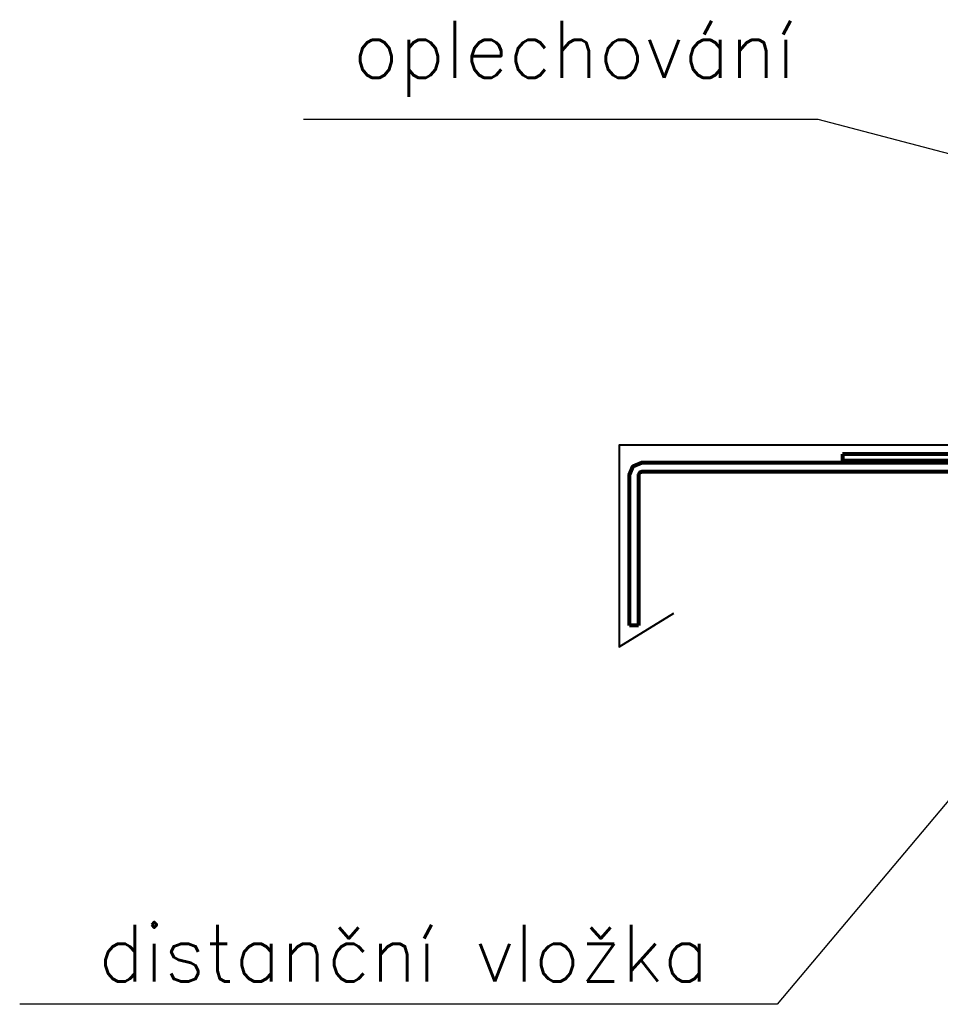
# Model space of a CAD drawing. Header units: millimetres. Extents: x -385852 to 238709, y -99680 to 201840.
# Tile 31 of 176: x 3664 to 3866, y -52501 to -52284. Entities that reach past the tile are written whole.
import ezdxf

# ---------------------------------------------------------------- set-up
doc = ezdxf.new("R2010")
doc.units = ezdxf.units.MM
doc.linetypes.add('DASHDOT', pattern=[25.4, 12.7, -6.35, 0, -6.35])
doc.layers.get('0').update_dxf_attribs({"color": 4})
for name, color, linetype, lineweight in [('KING_DET_axis', 4, 'DASHDOT', 13), ('KING_DET_dimension', 3, 'Continuous', 25), ('KING_DET_flashing', 40, 'Continuous', 40), ('KING_DET_secondary steel', 140, 'Continuous', 80)]:
    doc.layers.add(name, color=color, linetype=linetype, lineweight=lineweight)
doc.styles.get("Standard").update_dxf_attribs({"font": 'isocpeur.ttf', "height": 20})
doc.dimstyles.new('detaily_10', dxfattribs={"dimtxt": 20, "dimasz": 10, "dimexe": 10, "dimexo": 10, "dimgap": 5, "dimtad": 1, "dimdec": 0, "dimtxsty": 'Standard', "dimblk": 'ARCHTICK', "dimcen": 3, "dimazin": 0, "dimtfac": 1, "dimtdec": 0, "dimtmove": 0, "dimatfit": 0, "dimfxl": 0, "dimarcsym": 0})

# ---------------------------------------------------------------- blocks, each defined once
blk = doc.blocks.new('OK-oken')
at = {"layer": 'KING_DET_secondary steel', "color": 140, "linetype": 'Continuous'}
for p, q in [((-2, 0), (0, 0)), ((-46.89, -36.29), (-141.26, -36.29)), ((-141.26, -36.29), (-141.26, -87.1)), ((-46.89, -37.72), (-46.89, -36.29)), ((-139.3, -87.1), (-139.3, -37.72)), ((-139.3, -37.72), (-46.89, -37.72)), ((-141.26, -87.1), (-139.3, -87.1))]:
    blk.add_line(p, q, dxfattribs=at)
blk.add_lwpolyline([(0, 0), (0, -33.12), (-0.79, -35.03), (-2.7, -35.82), (-139.3, -35.82), (-141.21, -35.03), (-142, -33.12), (-142, 25.48), (-141.21, 27.39), (-139.3, 28.18), (-129, 28.18), (-129, 26.18), (-139.3, 26.18), (-139.79, 25.98), (-140, 25.48), (-140, -33.12), (-139.79, -33.61), (-139.3, -33.82), (-2.7, -33.82), (-2.21, -33.61), (-2, -33.12), (-2, 0)], dxfattribs=at)
blk = doc.blocks.new('_ArchTick')
at = {"color": 0, "linetype": 'ByBlock', "const_width": 0.15}
blk.add_lwpolyline([(-0.5, -0.5), (0.5, 0.5)], dxfattribs=at)

msp = doc.modelspace()

# ---------------------------------------------------------------- linework, layer by layer
at = {"layer": 'KING_DET_flashing', "linetype": 'Continuous'}
msp.add_lwpolyline([(3997.33414, -52329.39292), (3931.47154, -52329.39292), (3883.00384, -52378.05047), (3795.59871, -52378.05047), (3795.59871, -52422.44763), (3807.62234, -52415.00966)], dxfattribs=at)

# ---------------------------------------------------------------- block references
at = {"layer": 'KING_DET_axis', "rotation": 180}
msp.add_blockref('OK-oken', (3797.86035, -52417.68804), dxfattribs=at)

# ---------------------------------------------------------------- texts
at = {"layer": 'KING_DET_dimension', "color": 7, "char_height": 12.5, "attachment_point": 6}
for s, insert in [('{\\Fsimplex.shx|c238;oplechování}', (3834.42505, -52292.96861)), ('{\\Fsimplex.shx|c238;distanční vložka}', (3815.37158, -52489.86575))]:
    msp.add_mtext(s, dxfattribs=dict(at, insert=insert))

# ---------------------------------------------------------------- leaders
at = {"layer": 'KING_DET_dimension', "annotation_type": 0, "has_hookline": 1, "hookline_direction": 1}
for points, text_width in [([(3926.08997, -52329.23444), (3839.42505, -52306.30194)], 108.33333), ([(3965.31808, -52340.6621), (3830.37158, -52501.11575), (3820.37158, -52501.11575)], 151.78571)]:
    msp.add_leader(points, dimstyle='detaily_10', dxfattribs=dict(at, text_width=text_width))

doc.saveas('drawing.dxf')
